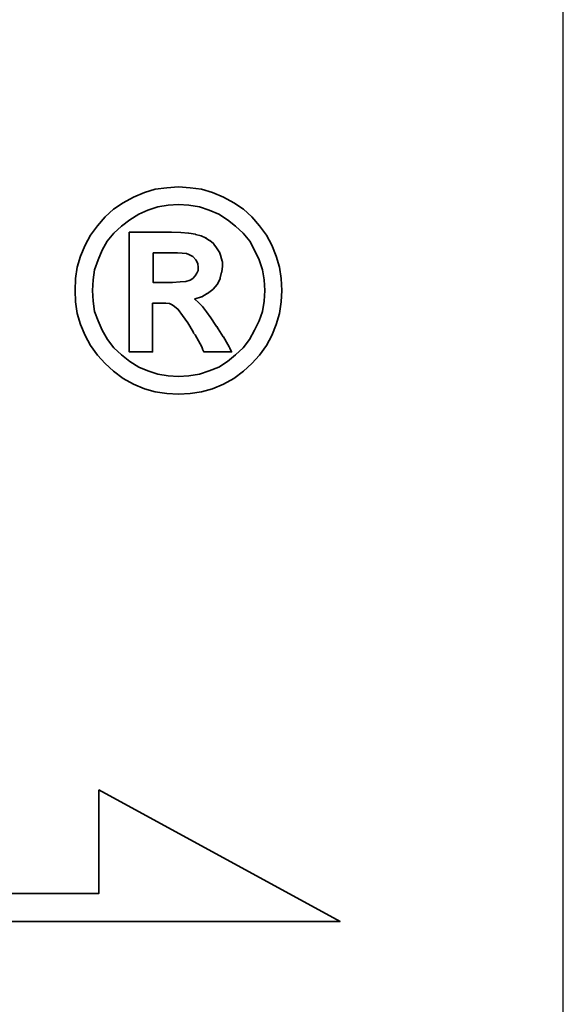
# Model space of a CAD drawing. Header units: millimetres. Extents: x -52 to 340, y -61 to 93.
# Tile 98 of 101: x 228.38 to 229.5, y 1.3 to 3.33. Entities that reach past the tile are written whole.
import ezdxf

# ---------------------------------------------------------------- set-up
doc = ezdxf.new("R2010")
doc.units = ezdxf.units.MM
for name, color, linetype in [('DIM', 4, 'Continuous'), ('layer 1', 7, 'Continuous'), ('OUT', 3, 'Continuous')]:
    doc.layers.add(name, color=color, linetype=linetype)

# ---------------------------------------------------------------- blocks, each defined once
blk = doc.blocks.new('TBI MOTION logo(完整正式版)')
at = {"layer": 'layer 1', "color": 22, "lineweight": 35}
for points, knots in [([(81.20634, 4.98624), (81.20634, 4.98624), (81.18649, 5.32862), (81.18649, 5.32862), (81.18649, 5.32862), (81.18649, 5.32862), (81.13886, 5.66206), (81.13886, 5.66206), (81.13886, 5.66206), (81.13886, 5.66206), (81.04359, 5.97764), (81.04359, 5.97764), (81.04359, 5.97764), (81.04359, 5.97764), (80.91061, 6.29124), (80.91061, 6.29124), (80.91061, 6.29124), (80.91061, 6.29124), (80.75778, 6.58697), (80.75778, 6.58697), (80.75778, 6.58697), (80.75778, 6.58697), (80.5593, 6.85294), (80.5593, 6.85294), (80.5593, 6.85294), (80.5593, 6.85294), (80.33105, 7.1189), (80.33105, 7.1189), (80.33105, 7.1189), (80.33105, 7.1189), (80.09287, 7.33921), (80.09287, 7.33921), (80.09287, 7.33921), (80.09287, 7.33921), (79.815, 7.51982), (79.815, 7.51982), (79.815, 7.51982), (79.815, 7.51982), (79.51133, 7.69051), (79.51133, 7.69051), (79.51133, 7.69051), (79.51133, 7.69051), (79.19773, 7.8235), (79.19773, 7.8235), (79.19773, 7.8235), (79.19773, 7.8235), (78.88215, 7.91877), (78.88215, 7.91877), (78.88215, 7.91877), (78.88215, 7.91877), (78.54871, 7.95846), (78.54871, 7.95846), (78.54871, 7.95846), (78.54871, 7.95846), (78.21526, 7.98625), (78.21526, 7.98625), (78.21526, 7.98625), (78.21526, 7.98625), (77.87388, 7.95846), (77.87388, 7.95846), (77.87388, 7.95846), (77.87388, 7.95846), (77.54044, 7.91877), (77.54044, 7.91877), (77.54044, 7.91877), (77.54044, 7.91877), (77.22485, 7.8235), (77.22485, 7.8235), (77.22485, 7.8235), (77.22485, 7.8235), (76.91027, 7.69051), (76.91027, 7.69051), (76.91027, 7.69051), (76.91027, 7.69051), (76.6056, 7.51982), (76.6056, 7.51982), (76.6056, 7.51982), (76.6056, 7.51982), (76.32972, 7.33921), (76.32972, 7.33921), (76.32972, 7.33921), (76.32972, 7.33921), (76.09154, 7.1189), (76.09154, 7.1189), (76.09154, 7.1189), (76.09154, 7.1189), (75.86329, 6.85294), (75.86329, 6.85294), (75.86329, 6.85294), (75.86329, 6.85294), (75.66382, 6.58697), (75.66382, 6.58697), (75.66382, 6.58697), (75.66382, 6.58697), (75.51099, 6.29124), (75.51099, 6.29124), (75.51099, 6.29124), (75.51099, 6.29124), (75.37702, 5.97764), (75.37702, 5.97764), (75.37702, 5.97764), (75.37702, 5.97764), (75.28175, 5.66206), (75.28175, 5.66206), (75.28175, 5.66206), (75.28175, 5.66206), (75.23411, 5.32862), (75.23411, 5.32862), (75.23411, 5.32862), (75.23411, 5.32862), (75.21625, 4.98624), (75.21625, 4.98624), (75.21625, 4.98624), (75.21625, 4.98624), (75.23411, 4.6528), (75.23411, 4.6528), (75.23411, 4.6528), (75.23411, 4.6528), (75.28175, 4.32035), (75.28175, 4.32035), (75.28175, 4.32035), (75.28175, 4.32035), (75.37702, 3.99583), (75.37702, 3.99583), (75.37702, 3.99583), (75.37702, 3.99583), (75.51099, 3.68224), (75.51099, 3.68224), (75.51099, 3.68224), (75.51099, 3.68224), (75.66382, 3.38749), (75.66382, 3.38749), (75.66382, 3.38749), (75.66382, 3.38749), (75.86329, 3.10963), (75.86329, 3.10963), (75.86329, 3.10963), (75.86329, 3.10963), (76.09154, 2.87145), (76.09154, 2.87145), (76.09154, 2.87145), (76.09154, 2.87145), (76.32972, 2.6432), (76.32972, 2.6432), (76.32972, 2.6432), (76.32972, 2.6432), (76.6056, 2.43381), (76.6056, 2.43381), (76.6056, 2.43381), (76.6056, 2.43381), (76.91027, 2.27205), (76.91027, 2.27205), (76.91027, 2.27205), (76.91027, 2.27205), (77.22485, 2.13906), (77.22485, 2.13906), (77.22485, 2.13906), (77.22485, 2.13906), (77.54044, 2.0438), (77.54044, 2.0438), (77.54044, 2.0438), (77.54044, 2.0438), (77.87388, 1.99616), (77.87388, 1.99616), (77.87388, 1.99616), (77.87388, 1.99616), (78.21526, 1.97631), (78.21526, 1.97631), (78.21526, 1.97631), (78.21526, 1.97631), (78.54871, 1.99616), (78.54871, 1.99616), (78.54871, 1.99616), (78.54871, 1.99616), (78.88215, 2.0438), (78.88215, 2.0438), (78.88215, 2.0438), (78.88215, 2.0438), (79.19773, 2.13906), (79.19773, 2.13906), (79.19773, 2.13906), (79.19773, 2.13906), (79.51133, 2.27205), (79.51133, 2.27205), (79.51133, 2.27205), (79.51133, 2.27205), (79.815, 2.43381), (79.815, 2.43381), (79.815, 2.43381), (79.815, 2.43381), (80.09287, 2.6432), (80.09287, 2.6432), (80.09287, 2.6432), (80.09287, 2.6432), (80.33105, 2.87145), (80.33105, 2.87145), (80.33105, 2.87145), (80.33105, 2.87145), (80.5593, 3.10963), (80.5593, 3.10963), (80.5593, 3.10963), (80.5593, 3.10963), (80.75778, 3.38749), (80.75778, 3.38749), (80.75778, 3.38749), (80.75778, 3.38749), (80.91061, 3.68224), (80.91061, 3.68224), (80.91061, 3.68224), (80.91061, 3.68224), (81.04359, 3.99583), (81.04359, 3.99583), (81.04359, 3.99583), (81.04359, 3.99583), (81.13886, 4.32035), (81.13886, 4.32035), (81.13886, 4.32035), (81.13886, 4.32035), (81.18649, 4.6528), (81.18649, 4.6528), (81.18649, 4.6528), (81.18649, 4.6528), (81.20634, 4.98624), (81.20634, 4.98624)], [0, 0, 0, 0, 0.01785714, 0.01785714, 0.01785714, 0.01785714, 0.03571429, 0.03571429, 0.03571429, 0.03571429, 0.05357143, 0.05357143, 0.05357143, 0.05357143, 0.07142857, 0.07142857, 0.07142857, 0.07142857, 0.08928571, 0.08928571, 0.08928571, 0.08928571, 0.10714286, 0.10714286, 0.10714286, 0.10714286, 0.125, 0.125, 0.125, 0.125, 0.14285714, 0.14285714, 0.14285714, 0.14285714, 0.16071429, 0.16071429, 0.16071429, 0.16071429, 0.17857143, 0.17857143, 0.17857143, 0.17857143, 0.19642857, 0.19642857, 0.19642857, 0.19642857, 0.21428571, 0.21428571, 0.21428571, 0.21428571, 0.23214286, 0.23214286, 0.23214286, 0.23214286, 0.25, 0.25, 0.25, 0.25, 0.26785714, 0.26785714, 0.26785714, 0.26785714, 0.28571429, 0.28571429, 0.28571429, 0.28571429, 0.30357143, 0.30357143, 0.30357143, 0.30357143, 0.32142857, 0.32142857, 0.32142857, 0.32142857, 0.33928571, 0.33928571, 0.33928571, 0.33928571, 0.35714286, 0.35714286, 0.35714286, 0.35714286, 0.375, 0.375, 0.375, 0.375, 0.39285714, 0.39285714, 0.39285714, 0.39285714, 0.41071429, 0.41071429, 0.41071429, 0.41071429, 0.42857143, 0.42857143, 0.42857143, 0.42857143, 0.44642857, 0.44642857, 0.44642857, 0.44642857, 0.46428571, 0.46428571, 0.46428571, 0.46428571, 0.48214286, 0.48214286, 0.48214286, 0.48214286, 0.5, 0.5, 0.5, 0.5, 0.51785714, 0.51785714, 0.51785714, 0.51785714, 0.53571429, 0.53571429, 0.53571429, 0.53571429, 0.55357143, 0.55357143, 0.55357143, 0.55357143, 0.57142857, 0.57142857, 0.57142857, 0.57142857, 0.58928571, 0.58928571, 0.58928571, 0.58928571, 0.60714286, 0.60714286, 0.60714286, 0.60714286, 0.625, 0.625, 0.625, 0.625, 0.64285714, 0.64285714, 0.64285714, 0.64285714, 0.66071429, 0.66071429, 0.66071429, 0.66071429, 0.67857143, 0.67857143, 0.67857143, 0.67857143, 0.69642857, 0.69642857, 0.69642857, 0.69642857, 0.71428571, 0.71428571, 0.71428571, 0.71428571, 0.73214286, 0.73214286, 0.73214286, 0.73214286, 0.75, 0.75, 0.75, 0.75, 0.76785714, 0.76785714, 0.76785714, 0.76785714, 0.78571429, 0.78571429, 0.78571429, 0.78571429, 0.80357143, 0.80357143, 0.80357143, 0.80357143, 0.82142857, 0.82142857, 0.82142857, 0.82142857, 0.83928571, 0.83928571, 0.83928571, 0.83928571, 0.85714286, 0.85714286, 0.85714286, 0.85714286, 0.875, 0.875, 0.875, 0.875, 0.89285714, 0.89285714, 0.89285714, 0.89285714, 0.91071429, 0.91071429, 0.91071429, 0.91071429, 0.92857143, 0.92857143, 0.92857143, 0.92857143, 0.94642857, 0.94642857, 0.94642857, 0.94642857, 0.96428571, 0.96428571, 0.96428571, 0.96428571, 0.98214286, 0.98214286, 0.98214286, 0.98214286, 1, 1, 1, 1]), ([(80.71014, 4.98624), (80.71014, 4.98624), (80.69129, 5.29091), (80.69129, 5.29091), (80.69129, 5.29091), (80.69129, 5.29091), (80.64464, 5.57672), (80.64464, 5.57672), (80.64464, 5.57672), (80.64464, 5.57672), (80.54937, 5.87245), (80.54937, 5.87245), (80.54937, 5.87245), (80.54937, 5.87245), (80.41639, 6.14833), (80.41639, 6.14833), (80.41639, 6.14833), (80.41639, 6.14833), (80.27349, 6.41429), (80.27349, 6.41429), (80.27349, 6.41429), (80.27349, 6.41429), (80.08295, 6.64255), (80.08295, 6.64255), (80.08295, 6.64255), (80.08295, 6.64255), (79.86264, 6.84301), (79.86264, 6.84301), (79.86264, 6.84301), (79.86264, 6.84301), (79.63439, 7.03355), (79.63439, 7.03355), (79.63439, 7.03355), (79.63439, 7.03355), (79.37835, 7.1963), (79.37835, 7.1963), (79.37835, 7.1963), (79.37835, 7.1963), (79.10246, 7.30944), (79.10246, 7.30944), (79.10246, 7.30944), (79.10246, 7.30944), (78.81665, 7.40471), (78.81665, 7.40471), (78.81665, 7.40471), (78.81665, 7.40471), (78.511, 7.45234), (78.511, 7.45234), (78.511, 7.45234), (78.511, 7.45234), (78.21526, 7.47219), (78.21526, 7.47219), (78.21526, 7.47219), (78.21526, 7.47219), (77.9106, 7.45234), (77.9106, 7.45234), (77.9106, 7.45234), (77.9106, 7.45234), (77.61685, 7.40471), (77.61685, 7.40471), (77.61685, 7.40471), (77.61685, 7.40471), (77.32012, 7.30944), (77.32012, 7.30944), (77.32012, 7.30944), (77.32012, 7.30944), (77.06309, 7.1963), (77.06309, 7.1963), (77.06309, 7.1963), (77.06309, 7.1963), (76.80606, 7.03355), (76.80606, 7.03355), (76.80606, 7.03355), (76.80606, 7.03355), (76.55797, 6.84301), (76.55797, 6.84301), (76.55797, 6.84301), (76.55797, 6.84301), (76.34063, 6.64255), (76.34063, 6.64255), (76.34063, 6.64255), (76.34063, 6.64255), (76.1491, 6.41429), (76.1491, 6.41429), (76.1491, 6.41429), (76.1491, 6.41429), (76.0062, 6.14833), (76.0062, 6.14833), (76.0062, 6.14833), (76.0062, 6.14833), (75.88314, 5.87245), (75.88314, 5.87245), (75.88314, 5.87245), (75.88314, 5.87245), (75.77794, 5.57672), (75.77794, 5.57672), (75.77794, 5.57672), (75.77794, 5.57672), (75.73924, 5.29091), (75.73924, 5.29091), (75.73924, 5.29091), (75.73924, 5.29091), (75.72039, 4.98624), (75.72039, 4.98624), (75.72039, 4.98624), (75.72039, 4.98624), (75.73924, 4.67165), (75.73924, 4.67165), (75.73924, 4.67165), (75.73924, 4.67165), (75.77794, 4.37791), (75.77794, 4.37791), (75.77794, 4.37791), (75.77794, 4.37791), (75.88314, 4.10102), (75.88314, 4.10102), (75.88314, 4.10102), (75.88314, 4.10102), (76.0062, 3.83407), (76.0062, 3.83407), (76.0062, 3.83407), (76.0062, 3.83407), (76.15902, 3.56811), (76.15902, 3.56811), (76.15902, 3.56811), (76.15902, 3.56811), (76.34063, 3.32001), (76.34063, 3.32001), (76.34063, 3.32001), (76.34063, 3.32001), (76.55797, 3.11955), (76.55797, 3.11955), (76.55797, 3.11955), (76.55797, 3.11955), (76.80606, 2.92901), (76.80606, 2.92901), (76.80606, 2.92901), (76.80606, 2.92901), (77.06309, 2.76725), (77.06309, 2.76725), (77.06309, 2.76725), (77.06309, 2.76725), (77.32012, 2.65412), (77.32012, 2.65412), (77.32012, 2.65412), (77.32012, 2.65412), (77.61685, 2.55786), (77.61685, 2.55786), (77.61685, 2.55786), (77.61685, 2.55786), (77.9106, 2.51022), (77.9106, 2.51022), (77.9106, 2.51022), (77.9106, 2.51022), (78.21526, 2.49137), (78.21526, 2.49137), (78.21526, 2.49137), (78.21526, 2.49137), (78.511, 2.51022), (78.511, 2.51022), (78.511, 2.51022), (78.511, 2.51022), (78.81665, 2.55786), (78.81665, 2.55786), (78.81665, 2.55786), (78.81665, 2.55786), (79.10246, 2.65412), (79.10246, 2.65412), (79.10246, 2.65412), (79.10246, 2.65412), (79.37835, 2.76725), (79.37835, 2.76725), (79.37835, 2.76725), (79.37835, 2.76725), (79.63439, 2.92901), (79.63439, 2.92901), (79.63439, 2.92901), (79.63439, 2.92901), (79.86264, 3.11955), (79.86264, 3.11955), (79.86264, 3.11955), (79.86264, 3.11955), (80.08295, 3.32001), (80.08295, 3.32001), (80.08295, 3.32001), (80.08295, 3.32001), (80.26356, 3.56811), (80.26356, 3.56811), (80.26356, 3.56811), (80.26356, 3.56811), (80.41639, 3.83407), (80.41639, 3.83407), (80.41639, 3.83407), (80.41639, 3.83407), (80.54937, 4.10102), (80.54937, 4.10102), (80.54937, 4.10102), (80.54937, 4.10102), (80.64464, 4.37791), (80.64464, 4.37791), (80.64464, 4.37791), (80.64464, 4.37791), (80.69129, 4.67165), (80.69129, 4.67165), (80.69129, 4.67165), (80.69129, 4.67165), (80.71014, 4.98624), (80.71014, 4.98624)], [0, 0, 0, 0, 0.01923077, 0.01923077, 0.01923077, 0.01923077, 0.03846154, 0.03846154, 0.03846154, 0.03846154, 0.05769231, 0.05769231, 0.05769231, 0.05769231, 0.07692308, 0.07692308, 0.07692308, 0.07692308, 0.09615385, 0.09615385, 0.09615385, 0.09615385, 0.11538462, 0.11538462, 0.11538462, 0.11538462, 0.13461538, 0.13461538, 0.13461538, 0.13461538, 0.15384615, 0.15384615, 0.15384615, 0.15384615, 0.17307692, 0.17307692, 0.17307692, 0.17307692, 0.19230769, 0.19230769, 0.19230769, 0.19230769, 0.21153846, 0.21153846, 0.21153846, 0.21153846, 0.23076923, 0.23076923, 0.23076923, 0.23076923, 0.25, 0.25, 0.25, 0.25, 0.26923077, 0.26923077, 0.26923077, 0.26923077, 0.28846154, 0.28846154, 0.28846154, 0.28846154, 0.30769231, 0.30769231, 0.30769231, 0.30769231, 0.32692308, 0.32692308, 0.32692308, 0.32692308, 0.34615385, 0.34615385, 0.34615385, 0.34615385, 0.36538462, 0.36538462, 0.36538462, 0.36538462, 0.38461538, 0.38461538, 0.38461538, 0.38461538, 0.40384615, 0.40384615, 0.40384615, 0.40384615, 0.42307692, 0.42307692, 0.42307692, 0.42307692, 0.44230769, 0.44230769, 0.44230769, 0.44230769, 0.46153846, 0.46153846, 0.46153846, 0.46153846, 0.48076923, 0.48076923, 0.48076923, 0.48076923, 0.5, 0.5, 0.5, 0.5, 0.51923077, 0.51923077, 0.51923077, 0.51923077, 0.53846154, 0.53846154, 0.53846154, 0.53846154, 0.55769231, 0.55769231, 0.55769231, 0.55769231, 0.57692308, 0.57692308, 0.57692308, 0.57692308, 0.59615385, 0.59615385, 0.59615385, 0.59615385, 0.61538462, 0.61538462, 0.61538462, 0.61538462, 0.63461538, 0.63461538, 0.63461538, 0.63461538, 0.65384615, 0.65384615, 0.65384615, 0.65384615, 0.67307692, 0.67307692, 0.67307692, 0.67307692, 0.69230769, 0.69230769, 0.69230769, 0.69230769, 0.71153846, 0.71153846, 0.71153846, 0.71153846, 0.73076923, 0.73076923, 0.73076923, 0.73076923, 0.75, 0.75, 0.75, 0.75, 0.76923077, 0.76923077, 0.76923077, 0.76923077, 0.78846154, 0.78846154, 0.78846154, 0.78846154, 0.80769231, 0.80769231, 0.80769231, 0.80769231, 0.82692308, 0.82692308, 0.82692308, 0.82692308, 0.84615385, 0.84615385, 0.84615385, 0.84615385, 0.86538462, 0.86538462, 0.86538462, 0.86538462, 0.88461538, 0.88461538, 0.88461538, 0.88461538, 0.90384615, 0.90384615, 0.90384615, 0.90384615, 0.92307692, 0.92307692, 0.92307692, 0.92307692, 0.94230769, 0.94230769, 0.94230769, 0.94230769, 0.96153846, 0.96153846, 0.96153846, 0.96153846, 0.98076923, 0.98076923, 0.98076923, 0.98076923, 1, 1, 1, 1]), ([(76.78721, 3.2823), (76.78721, 3.2823), (76.78721, 3.32001), (76.78721, 3.32001), (76.78721, 3.32001), (76.78721, 3.32001), (76.78721, 3.42422), (76.78721, 3.42422), (76.78721, 3.42422), (76.78721, 3.42422), (76.78721, 3.59689), (76.78721, 3.59689), (76.78721, 3.59689), (76.78721, 3.59689), (76.78721, 3.80529), (76.78721, 3.80529), (76.78721, 3.80529), (76.78721, 3.80529), (76.78721, 4.0524), (76.78721, 4.0524), (76.78721, 4.0524), (76.78721, 4.0524), (76.78721, 4.32035), (76.78721, 4.32035), (76.78721, 4.32035), (76.78721, 4.32035), (76.78721, 4.92868), (76.78721, 4.92868), (76.78721, 4.92868), (76.78721, 4.92868), (76.78721, 5.53801), (76.78721, 5.53801), (76.78721, 5.53801), (76.78721, 5.53801), (76.78721, 5.82482), (76.78721, 5.82482), (76.78721, 5.82482), (76.78721, 5.82482), (76.78721, 6.07291), (76.78721, 6.07291), (76.78721, 6.07291), (76.78721, 6.07291), (76.78721, 6.30017), (76.78721, 6.30017), (76.78721, 6.30017), (76.78721, 6.30017), (76.78721, 6.45399), (76.78721, 6.45399), (76.78721, 6.45399), (76.78721, 6.45399), (76.78721, 6.5572), (76.78721, 6.5572), (76.78721, 6.5572), (76.78721, 6.5572), (76.78721, 6.59689), (76.78721, 6.59689), (76.78721, 6.59689), (76.78721, 6.59689), (76.78721, 6.67232), (76.78721, 6.67232), (76.78721, 6.67232), (76.78721, 6.67232), (76.8537, 6.67232), (76.8537, 6.67232), (76.8537, 6.67232), (76.8537, 6.67232), (76.87355, 6.67232), (76.87355, 6.67232), (76.87355, 6.67232), (76.87355, 6.67232), (76.91027, 6.67232), (76.91027, 6.67232), (76.91027, 6.67232), (76.91027, 6.67232), (77.04424, 6.67232), (77.04424, 6.67232), (77.04424, 6.67232), (77.04424, 6.67232), (77.22485, 6.67232), (77.22485, 6.67232), (77.22485, 6.67232), (77.22485, 6.67232), (77.43524, 6.67232), (77.43524, 6.67232), (77.43524, 6.67232), (77.43524, 6.67232), (77.65357, 6.67232), (77.65357, 6.67232), (77.65357, 6.67232), (77.65357, 6.67232), (77.82625, 6.67232), (77.82625, 6.67232), (77.82625, 6.67232), (77.82625, 6.67232), (77.94037, 6.67232), (77.94037, 6.67232), (77.94037, 6.67232), (77.94037, 6.67232), (77.97709, 6.67232), (77.97709, 6.67232), (77.97709, 6.67232), (77.97709, 6.67232), (77.99694, 6.67232), (77.99694, 6.67232), (77.99694, 6.67232), (77.99694, 6.67232), (78.00686, 6.67232), (78.00686, 6.67232), (78.00686, 6.67232), (78.00686, 6.67232), (78.28275, 6.6624), (78.28275, 6.6624), (78.28275, 6.6624), (78.28275, 6.6624), (78.50107, 6.64255), (78.50107, 6.64255), (78.50107, 6.64255), (78.50107, 6.64255), (78.511, 6.64255), (78.511, 6.64255), (78.511, 6.64255), (78.511, 6.64255), (78.70154, 6.61476), (78.70154, 6.61476), (78.70154, 6.61476), (78.70154, 6.61476), (78.70154, 6.60483), (78.70154, 6.60483), (78.70154, 6.60483), (78.70154, 6.60483), (78.86429, 6.56713), (78.86429, 6.56713), (78.86429, 6.56713), (78.86429, 6.56713), (78.87223, 6.56713), (78.87223, 6.56713), (78.87223, 6.56713), (78.87223, 6.56713), (78.99727, 6.51056), (78.99727, 6.51056), (78.99727, 6.51056), (78.99727, 6.51056), (79.00719, 6.51056), (79.00719, 6.51056), (79.00719, 6.51056), (79.00719, 6.51056), (79.00719, 6.50162), (79.00719, 6.50162), (79.00719, 6.50162), (79.00719, 6.50162), (79.1104, 6.43415), (79.1104, 6.43415), (79.1104, 6.43415), (79.1104, 6.43415), (79.12132, 6.43415), (79.12132, 6.43415), (79.12132, 6.43415), (79.12132, 6.43415), (79.22552, 6.34781), (79.22552, 6.34781), (79.22552, 6.34781), (79.22552, 6.34781), (79.23544, 6.33888), (79.23544, 6.33888), (79.23544, 6.33888), (79.23544, 6.33888), (79.23544, 6.32895), (79.23544, 6.32895), (79.23544, 6.32895), (79.23544, 6.32895), (79.31087, 6.21483), (79.31087, 6.21483), (79.31087, 6.21483), (79.31087, 6.21483), (79.38629, 6.1007), (79.38629, 6.1007), (79.38629, 6.1007), (79.38629, 6.1007), (79.3972, 6.1007), (79.3972, 6.1007), (79.3972, 6.1007), (79.3972, 6.1007), (79.3972, 6.09078), (79.3972, 6.09078), (79.3972, 6.09078), (79.3972, 6.09078), (79.43392, 5.97764), (79.43392, 5.97764), (79.43392, 5.97764), (79.43392, 5.97764), (79.43392, 5.96772), (79.43392, 5.96772), (79.43392, 5.96772), (79.43392, 5.96772), (79.47362, 5.83474), (79.47362, 5.83474), (79.47362, 5.83474), (79.47362, 5.83474), (79.48156, 5.82482), (79.48156, 5.82482), (79.48156, 5.82482), (79.48156, 5.82482), (79.48156, 5.69977), (79.48156, 5.69977), (79.48156, 5.69977), (79.48156, 5.69977), (79.48156, 5.69183), (79.48156, 5.69183), (79.48156, 5.69183), (79.48156, 5.69183), (79.4637, 5.51915), (79.4637, 5.51915), (79.4637, 5.51915), (79.4637, 5.51915), (79.4637, 5.51122), (79.4637, 5.51122), (79.4637, 5.51122), (79.4637, 5.51122), (79.45377, 5.51122), (79.45377, 5.51122), (79.45377, 5.51122), (79.45377, 5.51122), (79.41507, 5.34847), (79.41507, 5.34847), (79.41507, 5.34847), (79.41507, 5.34847), (79.41507, 5.33854), (79.41507, 5.33854), (79.41507, 5.33854), (79.41507, 5.33854), (79.41507, 5.32862), (79.41507, 5.32862), (79.41507, 5.32862), (79.41507, 5.32862), (79.33865, 5.16785), (79.33865, 5.16785), (79.33865, 5.16785), (79.33865, 5.16785), (79.33071, 5.15693), (79.33071, 5.15693), (79.33071, 5.15693), (79.33071, 5.15693), (79.2156, 5.02495), (79.2156, 5.02495), (79.2156, 5.02495), (79.2156, 5.02495), (79.20567, 5.01502), (79.20567, 5.01502), (79.20567, 5.01502), (79.20567, 5.01502), (79.05483, 4.89991), (79.05483, 4.89991), (79.05483, 4.89991), (79.05483, 4.89991), (79.04491, 4.89197), (79.04491, 4.89197), (79.04491, 4.89197), (79.04491, 4.89197), (78.89208, 4.7967), (78.89208, 4.7967), (78.89208, 4.7967), (78.89208, 4.7967), (78.88215, 4.7967), (78.88215, 4.7967), (78.88215, 4.7967), (78.88215, 4.7967), (78.69161, 4.73913), (78.69161, 4.73913), (78.69161, 4.73913), (78.69161, 4.73913), (78.68169, 4.73913), (78.68169, 4.73913), (78.68169, 4.73913), (78.68169, 4.73913), (78.68169, 4.72921), (78.68169, 4.72921), (78.68169, 4.72921), (78.68169, 4.72921), (78.78688, 4.63394), (78.78688, 4.63394), (78.78688, 4.63394), (78.78688, 4.63394), (78.902, 4.52875), (78.902, 4.52875), (78.902, 4.52875), (78.902, 4.52875), (78.91093, 4.52081), (78.91093, 4.52081), (78.91093, 4.52081), (78.91093, 4.52081), (79.02506, 4.36798), (79.02506, 4.36798), (79.02506, 4.36798), (79.02506, 4.36798), (79.1501, 4.1953), (79.1501, 4.1953), (79.1501, 4.1953), (79.1501, 4.1953), (79.1501, 4.18736), (79.1501, 4.18736), (79.1501, 4.18736), (79.1501, 4.18736), (79.29201, 3.96705), (79.29201, 3.96705), (79.29201, 3.96705), (79.29201, 3.96705), (79.31087, 3.93828), (79.31087, 3.93828), (79.31087, 3.93828), (79.31087, 3.93828), (79.32079, 3.93828), (79.32079, 3.93828), (79.32079, 3.93828), (79.32079, 3.93828), (79.3585, 3.87178), (79.3585, 3.87178), (79.3585, 3.87178), (79.3585, 3.87178), (79.50141, 3.64353), (79.50141, 3.64353), (79.50141, 3.64353), (79.50141, 3.64353), (79.51133, 3.64353), (79.51133, 3.64353), (79.51133, 3.64353), (79.51133, 3.64353), (79.64431, 3.41528), (79.64431, 3.41528), (79.64431, 3.41528), (79.64431, 3.41528), (79.68202, 3.3478), (79.68202, 3.3478), (79.68202, 3.3478), (79.68202, 3.3478), (79.70187, 3.31009), (79.70187, 3.31009), (79.70187, 3.31009), (79.70187, 3.31009), (79.7495, 3.2049), (79.7495, 3.2049), (79.7495, 3.2049), (79.7495, 3.2049), (79.64431, 3.2049), (79.64431, 3.2049), (79.64431, 3.2049), (79.64431, 3.2049), (79.62546, 3.2049), (79.62546, 3.2049), (79.62546, 3.2049), (79.62546, 3.2049), (79.53912, 3.2049), (79.53912, 3.2049), (79.53912, 3.2049), (79.53912, 3.2049), (79.31087, 3.2049), (79.31087, 3.2049), (79.31087, 3.2049), (79.31087, 3.2049), (79.08262, 3.2049), (79.08262, 3.2049), (79.08262, 3.2049), (79.08262, 3.2049), (79.00719, 3.2049), (79.00719, 3.2049), (79.00719, 3.2049), (79.00719, 3.2049), (78.98735, 3.2049), (78.98735, 3.2049), (78.98735, 3.2049), (78.98735, 3.2049), (78.94964, 3.2049), (78.94964, 3.2049), (78.94964, 3.2049), (78.94964, 3.2049), (78.92979, 3.24459), (78.92979, 3.24459), (78.92979, 3.24459), (78.92979, 3.24459), (78.91093, 3.2823), (78.91093, 3.2823), (78.91093, 3.2823), (78.91093, 3.2823), (78.91093, 3.29223), (78.91093, 3.29223), (78.91093, 3.29223), (78.91093, 3.29223), (78.89208, 3.3478), (78.89208, 3.3478), (78.89208, 3.3478), (78.89208, 3.3478), (78.78688, 3.52048), (78.78688, 3.52048), (78.78688, 3.52048), (78.78688, 3.52048), (78.69161, 3.7001), (78.69161, 3.7001), (78.69161, 3.7001), (78.69161, 3.7001), (78.6539, 3.7388), (78.6539, 3.7388), (78.6539, 3.7388), (78.6539, 3.7388), (78.64398, 3.74873), (78.64398, 3.74873), (78.64398, 3.74873), (78.64398, 3.74873), (78.64398, 3.75766), (78.64398, 3.75766), (78.64398, 3.75766), (78.64398, 3.75766), (78.63405, 3.78644), (78.63405, 3.78644), (78.63405, 3.78644), (78.63405, 3.78644), (78.48321, 4.04347), (78.48321, 4.04347), (78.48321, 4.04347), (78.48321, 4.04347), (78.33038, 4.2618), (78.33038, 4.2618), (78.33038, 4.2618), (78.33038, 4.2618), (78.20732, 4.43447), (78.20732, 4.43447), (78.20732, 4.43447), (78.20732, 4.43447), (78.09221, 4.52081), (78.09221, 4.52081), (78.09221, 4.52081), (78.09221, 4.52081), (78.02472, 4.56845), (78.02472, 4.56845), (78.02472, 4.56845), (78.02472, 4.56845), (77.9493, 4.60616), (77.9493, 4.60616), (77.9493, 4.60616), (77.9493, 4.60616), (77.8451, 4.61608), (77.8451, 4.61608), (77.8451, 4.61608), (77.8451, 4.61608), (77.71113, 4.61608), (77.71113, 4.61608), (77.71113, 4.61608), (77.71113, 4.61608), (77.69128, 4.61608), (77.69128, 4.61608), (77.69128, 4.61608), (77.69128, 4.61608), (77.67342, 4.61608), (77.67342, 4.61608), (77.67342, 4.61608), (77.67342, 4.61608), (77.5583, 4.61608), (77.5583, 4.61608), (77.5583, 4.61608), (77.5583, 4.61608), (77.46303, 4.61608), (77.46303, 4.61608), (77.46303, 4.61608), (77.46303, 4.61608), (77.46303, 4.54761), (77.46303, 4.54761), (77.46303, 4.54761), (77.46303, 4.54761), (77.46303, 4.47318), (77.46303, 4.47318), (77.46303, 4.47318), (77.46303, 4.47318), (77.46303, 4.24294), (77.46303, 4.24294), (77.46303, 4.24294), (77.46303, 4.24294), (77.46303, 3.99583), (77.46303, 3.99583), (77.46303, 3.99583), (77.46303, 3.99583), (77.46303, 3.72888), (77.46303, 3.72888), (77.46303, 3.72888), (77.46303, 3.72888), (77.46303, 3.51055), (77.46303, 3.51055), (77.46303, 3.51055), (77.46303, 3.51055), (77.46303, 3.42422), (77.46303, 3.42422), (77.46303, 3.42422), (77.46303, 3.42422), (77.46303, 3.35773), (77.46303, 3.35773), (77.46303, 3.35773), (77.46303, 3.35773), (77.46303, 3.30017), (77.46303, 3.30017), (77.46303, 3.30017), (77.46303, 3.30017), (77.46303, 3.2823), (77.46303, 3.2823), (77.46303, 3.2823), (77.46303, 3.2823), (77.46303, 3.2049), (77.46303, 3.2049), (77.46303, 3.2049), (77.46303, 3.2049), (77.39753, 3.2049), (77.39753, 3.2049), (77.39753, 3.2049), (77.39753, 3.2049), (77.37768, 3.2049), (77.37768, 3.2049), (77.37768, 3.2049), (77.37768, 3.2049), (77.32012, 3.2049), (77.32012, 3.2049), (77.32012, 3.2049), (77.32012, 3.2049), (77.12165, 3.2049), (77.12165, 3.2049), (77.12165, 3.2049), (77.12165, 3.2049), (76.94897, 3.2049), (76.94897, 3.2049), (76.94897, 3.2049), (76.94897, 3.2049), (76.8924, 3.2049), (76.8924, 3.2049), (76.8924, 3.2049), (76.8924, 3.2049), (76.8537, 3.2049), (76.8537, 3.2049), (76.8537, 3.2049), (76.8537, 3.2049), (76.78721, 3.2049), (76.78721, 3.2049), (76.78721, 3.2049), (76.78721, 3.2049), (76.78721, 3.2823), (76.78721, 3.2823)], [0, 0, 0, 0, 0.00740741, 0.00740741, 0.00740741, 0.00740741, 0.01481481, 0.01481481, 0.01481481, 0.01481481, 0.02222222, 0.02222222, 0.02222222, 0.02222222, 0.02962963, 0.02962963, 0.02962963, 0.02962963, 0.03703704, 0.03703704, 0.03703704, 0.03703704, 0.04444444, 0.04444444, 0.04444444, 0.04444444, 0.05185185, 0.05185185, 0.05185185, 0.05185185, 0.05925926, 0.05925926, 0.05925926, 0.05925926, 0.06666667, 0.06666667, 0.06666667, 0.06666667, 0.07407407, 0.07407407, 0.07407407, 0.07407407, 0.08148148, 0.08148148, 0.08148148, 0.08148148, 0.08888889, 0.08888889, 0.08888889, 0.08888889, 0.0962963, 0.0962963, 0.0962963, 0.0962963, 0.1037037, 0.1037037, 0.1037037, 0.1037037, 0.11111111, 0.11111111, 0.11111111, 0.11111111, 0.11851852, 0.11851852, 0.11851852, 0.11851852, 0.12592593, 0.12592593, 0.12592593, 0.12592593, 0.13333333, 0.13333333, 0.13333333, 0.13333333, 0.14074074, 0.14074074, 0.14074074, 0.14074074, 0.14814815, 0.14814815, 0.14814815, 0.14814815, 0.15555556, 0.15555556, 0.15555556, 0.15555556, 0.16296296, 0.16296296, 0.16296296, 0.16296296, 0.17037037, 0.17037037, 0.17037037, 0.17037037, 0.17777778, 0.17777778, 0.17777778, 0.17777778, 0.18518519, 0.18518519, 0.18518519, 0.18518519, 0.19259259, 0.19259259, 0.19259259, 0.19259259, 0.2, 0.2, 0.2, 0.2, 0.20740741, 0.20740741, 0.20740741, 0.20740741, 0.21481481, 0.21481481, 0.21481481, 0.21481481, 0.22222222, 0.22222222, 0.22222222, 0.22222222, 0.22962963, 0.22962963, 0.22962963, 0.22962963, 0.23703704, 0.23703704, 0.23703704, 0.23703704, 0.24444444, 0.24444444, 0.24444444, 0.24444444, 0.25185185, 0.25185185, 0.25185185, 0.25185185, 0.25925926, 0.25925926, 0.25925926, 0.25925926, 0.26666667, 0.26666667, 0.26666667, 0.26666667, 0.27407407, 0.27407407, 0.27407407, 0.27407407, 0.28148148, 0.28148148, 0.28148148, 0.28148148, 0.28888889, 0.28888889, 0.28888889, 0.28888889, 0.2962963, 0.2962963, 0.2962963, 0.2962963, 0.3037037, 0.3037037, 0.3037037, 0.3037037, 0.31111111, 0.31111111, 0.31111111, 0.31111111, 0.31851852, 0.31851852, 0.31851852, 0.31851852, 0.32592593, 0.32592593, 0.32592593, 0.32592593, 0.33333333, 0.33333333, 0.33333333, 0.33333333, 0.34074074, 0.34074074, 0.34074074, 0.34074074, 0.34814815, 0.34814815, 0.34814815, 0.34814815, 0.35555556, 0.35555556, 0.35555556, 0.35555556, 0.36296296, 0.36296296, 0.36296296, 0.36296296, 0.37037037, 0.37037037, 0.37037037, 0.37037037, 0.37777778, 0.37777778, 0.37777778, 0.37777778, 0.38518519, 0.38518519, 0.38518519, 0.38518519, 0.39259259, 0.39259259, 0.39259259, 0.39259259, 0.4, 0.4, 0.4, 0.4, 0.40740741, 0.40740741, 0.40740741, 0.40740741, 0.41481481, 0.41481481, 0.41481481, 0.41481481, 0.42222222, 0.42222222, 0.42222222, 0.42222222, 0.42962963, 0.42962963, 0.42962963, 0.42962963, 0.43703704, 0.43703704, 0.43703704, 0.43703704, 0.44444444, 0.44444444, 0.44444444, 0.44444444, 0.45185185, 0.45185185, 0.45185185, 0.45185185, 0.45925926, 0.45925926, 0.45925926, 0.45925926, 0.46666667, 0.46666667, 0.46666667, 0.46666667, 0.47407407, 0.47407407, 0.47407407, 0.47407407, 0.48148148, 0.48148148, 0.48148148, 0.48148148, 0.48888889, 0.48888889, 0.48888889, 0.48888889, 0.4962963, 0.4962963, 0.4962963, 0.4962963, 0.5037037, 0.5037037, 0.5037037, 0.5037037, 0.51111111, 0.51111111, 0.51111111, 0.51111111, 0.51851852, 0.51851852, 0.51851852, 0.51851852, 0.52592593, 0.52592593, 0.52592593, 0.52592593, 0.53333333, 0.53333333, 0.53333333, 0.53333333, 0.54074074, 0.54074074, 0.54074074, 0.54074074, 0.54814815, 0.54814815, 0.54814815, 0.54814815, 0.55555556, 0.55555556, 0.55555556, 0.55555556, 0.56296296, 0.56296296, 0.56296296, 0.56296296, 0.57037037, 0.57037037, 0.57037037, 0.57037037, 0.57777778, 0.57777778, 0.57777778, 0.57777778, 0.58518519, 0.58518519, 0.58518519, 0.58518519, 0.59259259, 0.59259259, 0.59259259, 0.59259259, 0.6, 0.6, 0.6, 0.6, 0.60740741, 0.60740741, 0.60740741, 0.60740741, 0.61481481, 0.61481481, 0.61481481, 0.61481481, 0.62222222, 0.62222222, 0.62222222, 0.62222222, 0.62962963, 0.62962963, 0.62962963, 0.62962963, 0.63703704, 0.63703704, 0.63703704, 0.63703704, 0.64444444, 0.64444444, 0.64444444, 0.64444444, 0.65185185, 0.65185185, 0.65185185, 0.65185185, 0.65925926, 0.65925926, 0.65925926, 0.65925926, 0.66666667, 0.66666667, 0.66666667, 0.66666667, 0.67407407, 0.67407407, 0.67407407, 0.67407407, 0.68148148, 0.68148148, 0.68148148, 0.68148148, 0.68888889, 0.68888889, 0.68888889, 0.68888889, 0.6962963, 0.6962963, 0.6962963, 0.6962963, 0.7037037, 0.7037037, 0.7037037, 0.7037037, 0.71111111, 0.71111111, 0.71111111, 0.71111111, 0.71851852, 0.71851852, 0.71851852, 0.71851852, 0.72592593, 0.72592593, 0.72592593, 0.72592593, 0.73333333, 0.73333333, 0.73333333, 0.73333333, 0.74074074, 0.74074074, 0.74074074, 0.74074074, 0.74814815, 0.74814815, 0.74814815, 0.74814815, 0.75555556, 0.75555556, 0.75555556, 0.75555556, 0.76296296, 0.76296296, 0.76296296, 0.76296296, 0.77037037, 0.77037037, 0.77037037, 0.77037037, 0.77777778, 0.77777778, 0.77777778, 0.77777778, 0.78518519, 0.78518519, 0.78518519, 0.78518519, 0.79259259, 0.79259259, 0.79259259, 0.79259259, 0.8, 0.8, 0.8, 0.8, 0.80740741, 0.80740741, 0.80740741, 0.80740741, 0.81481481, 0.81481481, 0.81481481, 0.81481481, 0.82222222, 0.82222222, 0.82222222, 0.82222222, 0.82962963, 0.82962963, 0.82962963, 0.82962963, 0.83703704, 0.83703704, 0.83703704, 0.83703704, 0.84444444, 0.84444444, 0.84444444, 0.84444444, 0.85185185, 0.85185185, 0.85185185, 0.85185185, 0.85925926, 0.85925926, 0.85925926, 0.85925926, 0.86666667, 0.86666667, 0.86666667, 0.86666667, 0.87407407, 0.87407407, 0.87407407, 0.87407407, 0.88148148, 0.88148148, 0.88148148, 0.88148148, 0.88888889, 0.88888889, 0.88888889, 0.88888889, 0.8962963, 0.8962963, 0.8962963, 0.8962963, 0.9037037, 0.9037037, 0.9037037, 0.9037037, 0.91111111, 0.91111111, 0.91111111, 0.91111111, 0.91851852, 0.91851852, 0.91851852, 0.91851852, 0.92592593, 0.92592593, 0.92592593, 0.92592593, 0.93333333, 0.93333333, 0.93333333, 0.93333333, 0.94074074, 0.94074074, 0.94074074, 0.94074074, 0.94814815, 0.94814815, 0.94814815, 0.94814815, 0.95555556, 0.95555556, 0.95555556, 0.95555556, 0.96296296, 0.96296296, 0.96296296, 0.96296296, 0.97037037, 0.97037037, 0.97037037, 0.97037037, 0.97777778, 0.97777778, 0.97777778, 0.97777778, 0.98518519, 0.98518519, 0.98518519, 0.98518519, 0.99259259, 0.99259259, 0.99259259, 0.99259259, 1, 1, 1, 1]), ([(77.48288, 6.07291), (77.48288, 6.07291), (77.48288, 5.99551), (77.48288, 5.99551), (77.48288, 5.99551), (77.48288, 5.99551), (77.48288, 5.82482), (77.48288, 5.82482), (77.48288, 5.82482), (77.48288, 5.82482), (77.48288, 5.63328), (77.48288, 5.63328), (77.48288, 5.63328), (77.48288, 5.63328), (77.48288, 5.46358), (77.48288, 5.46358), (77.48288, 5.46358), (77.48288, 5.46358), (77.48288, 5.29091), (77.48288, 5.29091), (77.48288, 5.29091), (77.48288, 5.29091), (77.48288, 5.21449), (77.48288, 5.21449), (77.48288, 5.21449), (77.48288, 5.21449), (77.50074, 5.21449), (77.50074, 5.21449), (77.50074, 5.21449), (77.50074, 5.21449), (77.71113, 5.21449), (77.71113, 5.21449), (77.71113, 5.21449), (77.71113, 5.21449), (77.94037, 5.21449), (77.94037, 5.21449), (77.94037, 5.21449), (77.94037, 5.21449), (78.01579, 5.21449), (78.01579, 5.21449), (78.01579, 5.21449), (78.01579, 5.21449), (78.03465, 5.21449), (78.03465, 5.21449), (78.03465, 5.21449), (78.03465, 5.21449), (78.2629, 5.23335), (78.2629, 5.23335), (78.2629, 5.23335), (78.2629, 5.23335), (78.42565, 5.24327), (78.42565, 5.24327), (78.42565, 5.24327), (78.42565, 5.24327), (78.54871, 5.28098), (78.54871, 5.28098), (78.54871, 5.28098), (78.54871, 5.28098), (78.62611, 5.32862), (78.62611, 5.32862), (78.62611, 5.32862), (78.62611, 5.32862), (78.69161, 5.40503), (78.69161, 5.40503), (78.69161, 5.40503), (78.69161, 5.40503), (78.73925, 5.48145), (78.73925, 5.48145), (78.73925, 5.48145), (78.73925, 5.48145), (78.77696, 5.55885), (78.77696, 5.55885), (78.77696, 5.55885), (78.77696, 5.55885), (78.77696, 5.65214), (78.77696, 5.65214), (78.77696, 5.65214), (78.77696, 5.65214), (78.76902, 5.76726), (78.76902, 5.76726), (78.76902, 5.76726), (78.76902, 5.76726), (78.71146, 5.87245), (78.71146, 5.87245), (78.71146, 5.87245), (78.71146, 5.87245), (78.62611, 5.96772), (78.62611, 5.96772), (78.62611, 5.96772), (78.62611, 5.96772), (78.511, 6.02528), (78.511, 6.02528), (78.511, 6.02528), (78.511, 6.02528), (78.44451, 6.05306), (78.44451, 6.05306), (78.44451, 6.05306), (78.44451, 6.05306), (78.32046, 6.06299), (78.32046, 6.06299), (78.32046, 6.06299), (78.32046, 6.06299), (78.18748, 6.07291), (78.18748, 6.07291), (78.18748, 6.07291), (78.18748, 6.07291), (77.99694, 6.07291), (77.99694, 6.07291), (77.99694, 6.07291), (77.99694, 6.07291), (77.97709, 6.07291), (77.97709, 6.07291), (77.97709, 6.07291), (77.97709, 6.07291), (77.90167, 6.07291), (77.90167, 6.07291), (77.90167, 6.07291), (77.90167, 6.07291), (77.69128, 6.07291), (77.69128, 6.07291), (77.69128, 6.07291), (77.69128, 6.07291), (77.50074, 6.07291), (77.50074, 6.07291), (77.50074, 6.07291), (77.50074, 6.07291), (77.48288, 6.07291), (77.48288, 6.07291)], [0, 0, 0, 0, 0.03125, 0.03125, 0.03125, 0.03125, 0.0625, 0.0625, 0.0625, 0.0625, 0.09375, 0.09375, 0.09375, 0.09375, 0.125, 0.125, 0.125, 0.125, 0.15625, 0.15625, 0.15625, 0.15625, 0.1875, 0.1875, 0.1875, 0.1875, 0.21875, 0.21875, 0.21875, 0.21875, 0.25, 0.25, 0.25, 0.25, 0.28125, 0.28125, 0.28125, 0.28125, 0.3125, 0.3125, 0.3125, 0.3125, 0.34375, 0.34375, 0.34375, 0.34375, 0.375, 0.375, 0.375, 0.375, 0.40625, 0.40625, 0.40625, 0.40625, 0.4375, 0.4375, 0.4375, 0.4375, 0.46875, 0.46875, 0.46875, 0.46875, 0.5, 0.5, 0.5, 0.5, 0.53125, 0.53125, 0.53125, 0.53125, 0.5625, 0.5625, 0.5625, 0.5625, 0.59375, 0.59375, 0.59375, 0.59375, 0.625, 0.625, 0.625, 0.625, 0.65625, 0.65625, 0.65625, 0.65625, 0.6875, 0.6875, 0.6875, 0.6875, 0.71875, 0.71875, 0.71875, 0.71875, 0.75, 0.75, 0.75, 0.75, 0.78125, 0.78125, 0.78125, 0.78125, 0.8125, 0.8125, 0.8125, 0.8125, 0.84375, 0.84375, 0.84375, 0.84375, 0.875, 0.875, 0.875, 0.875, 0.90625, 0.90625, 0.90625, 0.90625, 0.9375, 0.9375, 0.9375, 0.9375, 0.96875, 0.96875, 0.96875, 0.96875, 1, 1, 1, 1]), ([(75.90875, -9.47875), (75.90875, -9.47875), (75.90875, -12.28625), (75.90875, -12.28625), (75.90875, -12.28625), (75.90875, -12.28625), (75.90875, -12.47875), (75.90875, -12.47875), (75.90875, -12.47875), (75.90875, -12.47875), (75.71625, -12.47875), (75.71625, -12.47875), (75.71625, -12.47875), (75.71625, -12.47875), (-88.32875, -12.47875), (-88.32875, -12.47875), (-88.32875, -12.47875), (-88.32875, -12.47875), (-88.32875, -13.29375), (-88.32875, -13.29375), (-88.32875, -13.29375), (-88.32875, -13.29375), (82.89125, -13.29375), (82.89125, -13.29375), (82.89125, -13.29375), (82.89125, -13.29375), (75.90875, -9.47875), (75.90875, -9.47875)], [0, 0, 0, 0, 0.14285714, 0.14285714, 0.14285714, 0.14285714, 0.28571429, 0.28571429, 0.28571429, 0.28571429, 0.42857143, 0.42857143, 0.42857143, 0.42857143, 0.57142857, 0.57142857, 0.57142857, 0.57142857, 0.71428571, 0.71428571, 0.71428571, 0.71428571, 0.85714286, 0.85714286, 0.85714286, 0.85714286, 1, 1, 1, 1])]:
    blk.add_open_spline(points, degree=3, knots=knots, dxfattribs=at)

msp = doc.modelspace()

# ---------------------------------------------------------------- linework, layer by layer
at = {"layer": 'OUT', "color": 7}
msp.add_line((229.5, -28.5), (229.5, 28.5), dxfattribs=at)

# ---------------------------------------------------------------- block references
at = {"layer": 'DIM', "xscale": 0.0712799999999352, "yscale": 0.0712799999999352, "zscale": 0.0712799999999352}
msp.add_blockref('TBI MOTION logo(完整正式版)', (223.1309, 2.4199), dxfattribs=at)

doc.saveas('drawing.dxf')
